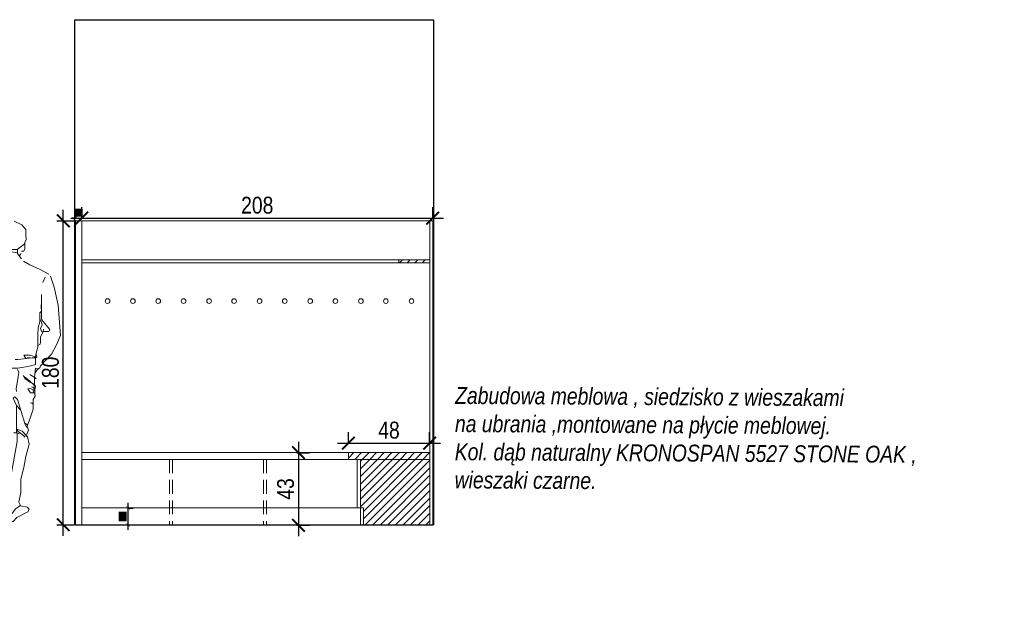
# Model space of a CAD drawing. Header units: millimetres. Extents: x -9038497 to 54128, y -10570064 to 59476.
# Tile 41 of 135: x 31916 to 32500, y 25234 to 25577. Entities that reach past the tile are written whole.
import ezdxf

# ---------------------------------------------------------------- set-up
doc = ezdxf.new("R2010")
doc.units = ezdxf.units.MM
doc.header["$LTSCALE"] = 0.8
doc.header["$PDMODE"] = 2
doc.linetypes.add('DASHED', pattern=[19.05, 12.7, -6.35])
for name, color, linetype, lineweight in [('0 proj_meble 25', 42, 'Continuous', 25), ('0 proj_symbole elektryczne', 150, 'Continuous', 25), ('0 proj_widok widok widok', 7, 'Continuous', 0), ('OPIS', 122, 'Continuous', 18), ('proj_samochodziki', 191, 'Continuous', 5), ('SCIANY', 1, 'Continuous', 30)]:
    doc.layers.add(name, color=color, linetype=linetype, lineweight=lineweight)
doc.styles.add('ARIAL_CE', font='arial.ttf', dxfattribs={"height": 15})
doc.styles.add('WYMIAR-20', font='ARIALN.TTF', dxfattribs={"height": 4})
doc.styles.add('WYMIAR-50', font='ARIALN.TTF', dxfattribs={"height": 10})
doc.dimstyles.new('SKALA-20', dxfattribs={"dimscale": 2, "dimtxt": 2, "dimasz": 1, "dimexe": 1.5, "dimexo": 1.5, "dimgap": 0.6, "dimtad": 1, "dimdec": 1, "dimrnd": 0.5, "dimdsep": 46, "dimtxsty": 'WYMIAR-20', "dimblk": 'ARCHTICK', "dimcen": 1.2, "dimdle": 1.5, "dimclrd": 256, "dimclre": 256, "dimclrt": 256, "dimadec": 0, "dimazin": 0, "dimtfac": 0.5, "dimtdec": 1, "dimtix": 1, "dimtmove": 2, "dimatfit": 3, "dimfxl": 2, "dimfxlon": 1, "dimtolj": 1, "dimarcsym": 0})
doc.dimstyles.new('SKALA-50', dxfattribs={"dimscale": 5, "dimtxt": 10, "dimasz": 1.5, "dimexe": 1.3, "dimexo": 1.3, "dimgap": 0.5, "dimtad": 1, "dimdec": 1, "dimrnd": 0.5, "dimdsep": 46, "dimtxsty": 'WYMIAR-50', "dimblk": 'ARCHTICK', "dimcen": 1.5, "dimdle": 1.3, "dimadec": 0, "dimazin": 0, "dimtfac": 1, "dimtdec": 1, "dimtix": 1, "dimtmove": 2, "dimatfit": 3, "dimfxl": 2, "dimfxlon": 1, "dimtolj": 1, "dimarcsym": 0})
pattern_1 = [(45, (-132617.3683, 24249.338), (-2.24506403, 2.24506403), [])]

# ---------------------------------------------------------------- blocks, each defined once
blk = doc.blocks.new('A$C495B7E3B')
at = {"layer": 'proj_samochodziki', "linetype": 'Continuous'}
for points in [[(18.9, 70.67), (16.97, 70.2), (15.7, 69.33), (15.37, 68.2), (14.97, 66.13), (15.03, 66.07)], [(19.53, 70.27), (21.27, 69.4), (22.17, 68.33), (22.17, 66.67), (22.33, 66.13), (21.97, 65.47), (21.97, 64), (21.73, 63.4), (21.2, 63.4)], [(14.93, 65.87), (15.2, 65.33), (15.8, 63.73), (16.67, 63.83), (17.4, 63.83), (17.73, 63.87)], [(14.97, 66.13), (14.97, 63.73), (15.93, 63.07), (15.93, 62.8)], [(22, 65.13), (21.73, 64.93), (20.2, 63.77), (18.73, 63.77)], [(15.27, 65), (15, 64.93)], [(20.27, 63.73), (20.27, 63), (19.73, 63.07), (18.4, 63.33), (16.6, 62.67), (16.07, 62.07)], [(18.13, 63.27), (18.07, 63.6)], [(20.2, 62.93), (21.2, 61.67)], [(20.73, 62.33), (21.07, 62.8), (21.07, 62.87)], [(22, 65.07), (21.73, 65)], [(15.67, 61.47), (15.27, 61.27), (14.27, 60.67), (9.2, 58.27)], [(15.8, 61.73), (15.73, 61.33)], [(21.67, 61.13), (23.07, 60.27), (25.47, 59.2), (27.47, 58.13)], [(8.6, 57.47), (8.07, 57.4), (4.07, 53.73), (2.33, 52.4), (0.13, 49.6), (0, 49.27)], [(8.67, 57.53), (8.4, 55.8), (8.4, 54.73)], [(27.8, 57.73), (28.67, 55.2), (29.6, 51.07), (30.13, 44.2), (29.2, 42.07), (28.07, 39.93), (25.53, 37.27), (25.4, 36.8), (24.93, 36.53)], [(26.6, 57.47), (26.07, 56.27)], [(25.73, 53.53), (25.73, 48.4), (25.8, 48)], [(7.67, 50.67), (6.53, 51.07), (6.8, 51.33), (7.93, 50.73), (7, 49.47), (5.67, 48.87), (4.27, 48.87), (1.87, 49.43), (1.2, 49.43), (1.6, 48.73), (4.4, 48.73)], [(7.53, 50.23), (6.87, 50.23), (6.67, 50.2)], [(7.73, 50.87), (7.8, 50.53)], [(7.93, 50.73), (8.33, 50.73), (9.8, 47.6), (10.53, 44.67), (11.27, 42.8), (11.4, 42.73)], [(11.73, 51), (11.93, 50.73), (11.93, 46.8), (11.4, 45.87), (11.63, 44.53), (11.63, 43), (11.47, 42.47)], [(11.87, 51), (11.93, 51.53)], [(25.67, 49.67), (25.37, 49.33), (25.37, 47.27), (25.03, 45.93), (24.92, 44.33), (24.93, 42.87), (24.93, 41.53), (24.47, 39.87), (24.6, 39.67)], [(25.7, 51.27), (25.7, 50.33), (25.67, 50.27)], [(6.53, 42.73), (4.73, 43.87), (2.8, 45.07), (0.33, 48.33), (0.07, 48.93)], [(5.27, 48.8), (5.2, 48.37), (3.8, 48.37), (3.13, 48), (3.47, 47.77), (4.6, 47.77), (5.27, 48.13), (5.47, 47.93)], [(4.47, 48.87), (4.4, 48.47)], [(4.67, 48.8), (4.6, 48.47)], [(5.6, 47.6), (5.53, 48.07), (5.87, 48), (6.07, 47.6), (7.53, 45.67), (9.47, 43.87)], [(5.87, 48.8), (5.6, 48.4), (5.67, 48.13)], [(26.27, 45.13), (27.47, 45.13), (27.67, 45.53), (26.07, 47.47), (25.73, 48), (25.6, 47.67), (25.93, 46.6), (25.53, 45.8), (25.87, 45), (26.07, 44.93)], [(26.2, 45.6), (26.13, 45), (25.5, 43.87), (25.5, 42.67), (25.47, 42.2), (24.93, 41.87)], [(11, 43.2), (10.13, 43.2), (9.53, 43.67), (8.4, 42), (7.87, 41.6), (7.07, 41.93), (6.53, 42.73), (7.2, 43.4)], [(8.53, 44.73), (7.67, 43.93)], [(11.2, 42.93), (11.47, 42.93)], [(7.47, 41.67), (8.93, 39.8), (9.53, 39.13), (10.07, 39.07), (10.67, 39.47), (10.73, 39.6)], [(7.87, 41.6), (7.8, 41.33)], [(10.47, 39.2), (10.1, 36.33), (10.1, 35.2), (10.6, 28.47), (11.13, 13.13), (11.73, 9.93), (12.13, 5.93), (12.13, 4.93), (11.8, 4.53), (11.87, 4.33)], [(10.4, 37.53), (13.07, 37.07), (16.07, 36.77), (20.4, 36.77), (22.67, 37.13), (24.2, 37.53), (24.37, 37.6), (24.37, 39.1), (23.6, 39.1), (20.4, 38.73), (19.73, 38.73)], [(15.53, 39), (15.93, 38.93)], [(22.2, 38.93), (21.73, 39.67), (23.07, 39.67), (24.67, 39.27), (24.6, 39.67), (24.13, 39.2)], [(23.27, 39.07), (22.6, 39.07), (22.6, 39)], [(24.6, 39.27), (24.33, 39)], [(14.27, 36.27), (14.27, 34.6), (13.67, 31.27), (13.73, 31.07)], [(20.27, 36.4), (20.6, 35.73), (20, 32), (20.07, 31.4)], [(24.33, 35.67), (24.93, 36.6), (24.4, 36.73), (24.13, 34.67)], [(14.07, 33.53), (12.53, 34.27), (12.8, 33.73), (13.93, 32.93), (14.93, 32.67), (16.13, 31.47)], [(21.67, 35.07), (22, 34.4), (22.73, 33.87), (22.8, 33.93)], [(21.67, 34.93), (22.47, 34.33), (23.93, 33), (24.2, 33.27), (24.2, 34.6)], [(22.73, 33.87), (23.13, 33.53), (23.2, 33.53)], [(23.07, 35.27), (24.53, 34.4), (24.27, 34.2)], [(10.27, 32.77), (11.13, 32.77), (13.2, 31.6), (13.6, 31.4)], [(10.33, 32.13), (11.67, 31.8), (13.6, 31.07), (13.87, 30.87), (13.3, 22.13), (13.38, 20.73), (13.43, 19.2), (13.43, 17.87), (13.13, 17.4), (13.27, 17.07)], [(14.13, 33.33), (14.73, 32.8)], [(24.2, 33.13), (24.37, 32.6), (24.28, 31.87), (24.28, 30.93), (24.33, 30.4), (23.83, 29.6), (23.83, 27.4), (23.2, 25.33), (22.47, 23.53), (22.8, 22.6), (22.33, 21.47)], [(24.13, 31.13), (23.27, 31.13), (22.67, 32), (23, 32.2), (24.07, 31.73)], [(24.1, 33), (24.1, 32.33), (23.67, 32.4), (23.53, 32.53)], [(23.87, 31.73), (23.93, 31.13)], [(23.93, 32.27), (24.2, 32.07)], [(24.2, 32), (24.13, 31.6), (24.27, 31.53)], [(13.87, 30.87), (14.93, 30.13), (15.27, 29.47), (15.33, 29.13), (15.73, 28.87), (15.87, 28.87)], [(15.27, 29.67), (16.07, 29.07), (16.87, 28.33), (17.07, 28.73), (17, 29.27), (17.2, 29.33)], [(17.13, 29.93), (17.53, 26.73), (17.63, 22.6), (17.58, 20.53), (17.49, 19.07), (17.49, 15.73), (17.17, 12.73), (17.17, 9.67), (16.93, 7.27), (16.83, 4.8), (16.72, 3.67), (16.72, 2.6), (16.73, 2.13), (17.6, 1.8), (19.27, 1.8), (20.13, 2.73), (22.67, 4), (22.93, 4.53), (22.6, 5.07), (20.8, 5.4), (20.53, 5.13), (19.8, 4.73), (19, 3.53), (17.87, 3.27), (17.73, 3.33)], [(22.67, 23.2), (22.33, 23.33), (22, 24.13), (20.27, 29.6), (19.67, 30.2), (19.33, 29.87), (20.1, 28.27), (20.1, 22.07)], [(17.13, 28.07), (16.73, 25.4), (16.27, 23.93), (16.27, 21.6), (15.53, 17.2), (15.87, 15.53), (16.13, 5.6), (15.7, 2.93), (15.65, 1.87), (15.65, 0.27), (14.87, 0), (13.53, 0.4), (13, 1), (12.2, 1.33), (11.4, 2.93), (11.4, 4.13), (11.93, 4.27), (13, 3.13), (13.47, 3.07), (14.47, 2.07), (14.47, 2.47), (14.5, 3.8), (14.5, 8.6), (13.4, 16.53), (13.33, 16.67)], [(16.87, 28.33), (17.33, 28.07)], [(20.07, 28.27), (20.93, 27.33)], [(23.27, 28.87), (23.8, 28.8)], [(23.53, 28.8), (23.8, 28.6)], [(20.13, 22.53), (21.67, 21.4), (21.8, 21.13), (22, 21.07)], [(20.2, 22.87), (21.33, 22.4), (22.6, 21.07), (22.93, 19.4), (22.2, 16.6), (21.73, 14.13), (21.03, 11.47), (21.03, 8.4), (20.6, 6.2), (21, 5.47)], [(20.27, 22.8), (20.27, 22.53)], [(22.07, 24.2), (22.47, 23.8)], [(18.07, 3.8), (18.8, 12.07), (20.23, 20), (20.23, 22), (20.67, 21.8)], [(20.2, 22), (19.53, 22), (19.47, 22.07)], [(21.67, 21.4), (22.07, 21)], [(15.53, 3.13), (14.67, 2.53), (14.6, 2.4)]]:
    blk.add_lwpolyline(points, dxfattribs=at)
blk = doc.blocks.new('_ArchTick')
at = {"color": 0, "linetype": 'ByBlock', "const_width": 0.15}
blk.add_lwpolyline([(-0.5, -0.5), (0.5, 0.5)], dxfattribs=at)
blk = doc.blocks.new('*D2455')
at = {"layer": '0 proj_widok widok widok', "color": 0, "lineweight": -2, "ltscale": 0.8, "transparency": 16777216}
for p, q in [((31942.16, 25271.25), (31942.16, 25464.25)), ((31938.25, 25457.75), (31948.66, 25457.75)), ((31938.25, 25277.75), (31948.66, 25277.75))]:
    blk.add_line(p, q, dxfattribs=at)
at = {"layer": 'Defpoints', "color": 0, "lineweight": 0, "ltscale": 0.8, "transparency": 16777216}
for p in [(31931.75, 25457.75), (31942.16, 25457.75), (31931.75, 25277.75)]:
    blk.add_point(p, dxfattribs=at)
at = {"layer": '0 proj_widok widok widok', "color": 0, "lineweight": -2, "ltscale": 0.8, "transparency": 16777216, "xscale": 7.5, "yscale": 7.5, "zscale": 7.5}
for p, rotation in [((31942.16, 25457.75), 90), ((31942.16, 25277.75), 270)]:
    blk.add_blockref('_ArchTick', p, dxfattribs=dict(at, rotation=rotation))
at = {"layer": '0 proj_widok widok widok', "color": 0, "lineweight": 0, "ltscale": 0.8, "transparency": 16777216, "insert": (31934.56, 25367.75), "char_height": 10, "attachment_point": 5, "rotation": 90, "style": 'WYMIAR-50'}
blk.add_mtext('\\A1;180', dxfattribs=at)
blk = doc.blocks.new('*D2456')
at = {"layer": '0 proj_widok widok widok', "color": 0, "lineweight": -2, "ltscale": 0.8, "transparency": 16777216}
for p, q in [((32111.12, 25326.1), (32111.12, 25332.6)), ((32159.29, 25326.1), (32159.29, 25332.6)), ((32104.62, 25326.1), (32165.79, 25326.1))]:
    blk.add_line(p, q, dxfattribs=at)
at = {"layer": 'Defpoints', "color": 0, "lineweight": 0, "ltscale": 0.8, "transparency": 16777216}
for p in [(32159.29, 25326.1), (32111.12, 25321.69), (32159.29, 25321.69)]:
    blk.add_point(p, dxfattribs=at)
at = {"layer": '0 proj_widok widok widok', "color": 0, "lineweight": -2, "ltscale": 0.8, "transparency": 16777216, "xscale": 7.5, "yscale": 7.5, "zscale": 7.5, "rotation": 180}
blk.add_blockref('_ArchTick', (32111.12, 25326.1), dxfattribs=at)
at = {"layer": '0 proj_widok widok widok', "color": 0, "lineweight": -2, "ltscale": 0.8, "transparency": 16777216, "xscale": 7.5, "yscale": 7.5, "zscale": 7.5}
blk.add_blockref('_ArchTick', (32159.29, 25326.1), dxfattribs=at)
at = {"layer": '0 proj_widok widok widok', "color": 0, "lineweight": 0, "ltscale": 0.8, "transparency": 16777216, "insert": (32135.21, 25333.7), "char_height": 10, "attachment_point": 5, "style": 'WYMIAR-50'}
blk.add_mtext('\\A1;48', dxfattribs=at)
blk = doc.blocks.new('*D2457')
at = {"layer": '0 proj_widok widok widok', "color": 0, "lineweight": -2, "ltscale": 0.8, "transparency": 16777216}
for p, q in [((32081.55, 25326.91), (32081.55, 25270.91)), ((32080.67, 25320.41), (32088.05, 25320.41)), ((32080.67, 25277.41), (32088.05, 25277.41))]:
    blk.add_line(p, q, dxfattribs=at)
at = {"layer": 'Defpoints', "color": 0, "lineweight": 0, "ltscale": 0.8, "transparency": 16777216}
for p in [(32074.17, 25320.41), (32074.17, 25277.41), (32081.55, 25277.41)]:
    blk.add_point(p, dxfattribs=at)
at = {"layer": '0 proj_widok widok widok', "color": 0, "lineweight": -2, "ltscale": 0.8, "transparency": 16777216, "xscale": 7.5, "yscale": 7.5, "zscale": 7.5}
for p, rotation in [((32081.55, 25320.41), 90), ((32081.55, 25277.41), 270)]:
    blk.add_blockref('_ArchTick', p, dxfattribs=dict(at, rotation=rotation))
at = {"layer": '0 proj_widok widok widok', "color": 0, "lineweight": 0, "ltscale": 0.8, "transparency": 16777216, "insert": (32073.95, 25298.91), "char_height": 10, "attachment_point": 5, "rotation": 90, "style": 'WYMIAR-50'}
blk.add_mtext('\\A1;43', dxfattribs=at)
blk = doc.blocks.new('*D2355')
at = {"layer": '0 proj_widok widok widok', "linetype": 'Continuous', "lineweight": -2, "transparency": 16777216}
blk.add_line((31980.64, 25274.62), (31980.64, 25290.62), dxfattribs=at)
at = {"layer": '0 proj_widok widok widok', "lineweight": -2, "transparency": 16777216}
for p, q in [((31980.64, 25287.62), (31983.64, 25287.62)), ((31980.64, 25277.62), (31983.64, 25277.62))]:
    blk.add_line(p, q, dxfattribs=at)
at = {"layer": 'Defpoints', "color": 0, "lineweight": 0, "transparency": 16777216}
for p in [(31979.01, 25287.62), (31980.64, 25287.62), (31979.01, 25277.62)]:
    blk.add_point(p, dxfattribs=at)
at = {"layer": '0 proj_widok widok widok', "lineweight": -2, "transparency": 16777216, "xscale": 2, "yscale": 2, "zscale": 2}
for p, rotation in [((31980.64, 25287.62), 90), ((31980.64, 25277.62), 270)]:
    blk.add_blockref('_ArchTick', p, dxfattribs=dict(at, rotation=rotation))
at = {"layer": '0 proj_widok widok widok', "lineweight": 0, "transparency": 16777216, "insert": (31977.4, 25282.62), "char_height": 4, "attachment_point": 5, "rotation": 90, "style": 'WYMIAR-20', "bg_fill": 1, "box_fill_scale": 1.1, "bg_fill_color": 256, "bg_fill_transparency": 0}
blk.add_mtext('\\A1;10', dxfattribs=at)
blk = doc.blocks.new('*D2356')
at = {"layer": '0 proj_widok widok widok', "linetype": 'Continuous', "lineweight": -2, "transparency": 16777216}
for p, q in [((31949.35, 25459.35), (31947.35, 25459.35)), ((31949.35, 25459.35), (31953.15, 25459.35)), ((31953.15, 25459.35), (31955.15, 25459.35))]:
    blk.add_line(p, q, dxfattribs=at)
at = {"layer": '0 proj_widok widok widok', "lineweight": -2, "transparency": 16777216}
for p, q in [((31949.35, 25459.35), (31949.35, 25462.35)), ((31953.15, 25459.35), (31953.15, 25462.35))]:
    blk.add_line(p, q, dxfattribs=at)
at = {"layer": 'Defpoints', "color": 0, "lineweight": 0, "transparency": 16777216}
for p in [(31953.15, 25459.35), (31949.35, 25458.42), (31953.15, 25458.42)]:
    blk.add_point(p, dxfattribs=at)
at = {"layer": '0 proj_widok widok widok', "lineweight": -2, "transparency": 16777216, "xscale": 2, "yscale": 2, "zscale": 2}
blk.add_blockref('_ArchTick', (31949.35, 25459.35), dxfattribs=at)
at = {"layer": '0 proj_widok widok widok', "lineweight": -2, "transparency": 16777216, "xscale": 2, "yscale": 2, "zscale": 2, "rotation": 180}
blk.add_blockref('_ArchTick', (31953.15, 25459.35), dxfattribs=at)
at = {"layer": '0 proj_widok widok widok', "lineweight": 0, "transparency": 16777216, "insert": (31951.25, 25462.55), "char_height": 4, "attachment_point": 5, "style": 'WYMIAR-20', "bg_fill": 1, "box_fill_scale": 1.1, "bg_fill_color": 256, "bg_fill_transparency": 0}
blk.add_mtext('\\A1;4', dxfattribs=at)
blk = doc.blocks.new('*D2357')
at = {"layer": '0 proj_widok widok widok', "color": 0, "lineweight": -2, "ltscale": 0.8, "transparency": 16777216}
for p, q in [((31953.15, 25459.35), (31953.15, 25465.85)), ((32161.11, 25459.35), (32161.11, 25465.85)), ((31946.65, 25459.35), (32167.61, 25459.35))]:
    blk.add_line(p, q, dxfattribs=at)
at = {"layer": 'Defpoints', "color": 0, "lineweight": 0, "ltscale": 0.8, "transparency": 16777216}
for p in [(32161.11, 25459.35), (31953.15, 25458.42), (32161.11, 25457.91)]:
    blk.add_point(p, dxfattribs=at)
at = {"layer": '0 proj_widok widok widok', "color": 0, "lineweight": -2, "ltscale": 0.8, "transparency": 16777216, "xscale": 7.5, "yscale": 7.5, "zscale": 7.5, "rotation": 180}
blk.add_blockref('_ArchTick', (31953.15, 25459.35), dxfattribs=at)
at = {"layer": '0 proj_widok widok widok', "color": 0, "lineweight": -2, "ltscale": 0.8, "transparency": 16777216, "xscale": 7.5, "yscale": 7.5, "zscale": 7.5}
blk.add_blockref('_ArchTick', (32161.11, 25459.35), dxfattribs=at)
at = {"layer": '0 proj_widok widok widok', "color": 0, "lineweight": 0, "ltscale": 0.8, "transparency": 16777216, "insert": (32057.13, 25466.96), "char_height": 10, "attachment_point": 5, "style": 'WYMIAR-50'}
blk.add_mtext('\\A1;208', dxfattribs=at)

msp = doc.modelspace()

# ---------------------------------------------------------------- hatches: boundary and pattern name
at = {"layer": '0 proj_widok widok widok', "lineweight": 0, "true_color": 0x636466, "transparency": 33554687}
h = msp.add_hatch(dxfattribs=at)
h.set_pattern_fill('ANSI31', color=251)
h.set_pattern_definition(pattern_1)
h.paths.add_polyline_path([(32159.35, 25434.6), (32141.15, 25434.6), (32141.15, 25432.8), (32159.35, 25432.8)])
h = msp.add_hatch(dxfattribs=at)
h.set_pattern_fill('ANSI31', color=251)
h.set_pattern_definition(pattern_1)
h.paths.add_polyline_path([(32159.35, 25320.45), (32111.15, 25320.45), (32111.15, 25316.45), (32159.35, 25316.45)])
at = {"layer": '0 proj_widok widok widok', "lineweight": 0, "true_color": 0x939598, "transparency": 33554687}
h = msp.add_hatch(dxfattribs=at)
h.set_pattern_fill('ANSI31', color=252)
h.set_pattern_definition(pattern_1)
h.paths.add_polyline_path([(32159.35, 25316.45), (32118.25, 25316.45), (32118.25, 25287.75), (32120.05, 25287.75), (32120.05, 25277.75), (32159.35, 25277.75)])

# ---------------------------------------------------------------- linework, layer by layer
at = {"layer": '0 proj_meble 25', "lineweight": 18}
for p, q in [((31949.33, 25457.74), (32161.15, 25457.74)), ((31949.33, 25457.74), (31949.33, 25277.77)), ((31953.23, 25277.75), (31953.23, 25457.74)), ((32159.35, 25457.74), (32159.35, 25277.75)), ((32161.15, 25457.74), (32161.15, 25277.75)), ((31953.23, 25434.6), (32159.35, 25434.6)), ((31953.23, 25432.8), (32159.35, 25432.8)), ((32141.15, 25434.6), (32141.15, 25432.8)), ((31953.23, 25320.45), (32159.35, 25320.45)), ((32111.15, 25320.45), (32111.15, 25316.45)), ((31953.23, 25316.45), (32159.35, 25316.45)), ((32116.45, 25316.45), (32116.45, 25287.75)), ((32118.25, 25316.45), (32118.25, 25277.77)), ((31953.28, 25287.75), (32120.05, 25287.75)), ((32120.05, 25287.75), (32120.05, 25277.77))]:
    msp.add_line(p, q, dxfattribs=at)
for centre in [(31968.37, 25410.25), (31983.38, 25410.25), (31998.44, 25410.25), (32013.47, 25410.25), (32028.57, 25410.25), (32043.36, 25410.25), (32058.5, 25410.25), (32073.39, 25410.25), (32088.54, 25410.25), (32103.42, 25410.25), (32118.55, 25410.25), (32133.35, 25410.25), (32148.56, 25410.25)]:
    msp.add_circle(centre, 1.39, dxfattribs=at)
at = {"layer": '0 proj_widok widok widok', "linetype": 'DASHED', "lineweight": 0, "ltscale": 0.8}
for p, q in [((32005.03, 25316.45), (32005.03, 25277.77)), ((32006.83, 25316.45), (32006.83, 25277.77)), ((32060.74, 25316.45), (32060.74, 25277.77)), ((32062.54, 25316.45), (32062.54, 25277.77))]:
    msp.add_line(p, q, dxfattribs=at)
at = {"layer": 'SCIANY', "ltscale": 40}
for p, q in [((31949.04, 25277.89), (31949.04, 25576.89)), ((31949.04, 25576.89), (32161.65, 25576.89)), ((32161.65, 25576.89), (32161.65, 25277.75)), ((31949.04, 25277.75), (32161.65, 25277.75))]:
    msp.add_line(p, q, dxfattribs=at)

# ---------------------------------------------------------------- block references
at = {"xscale": 2.6, "yscale": 2.6, "zscale": 2.6}
msp.add_blockref('A$C495B7E3B', (31862.25, 25274.95), dxfattribs=at)

# ---------------------------------------------------------------- texts
at = {"layer": '0 proj_symbole elektryczne', "char_height": 10, "attachment_point": 1, "rotation": 359.66597, "style": 'WYMIAR-50'}
for s, insert in [('{\\fArial Narrow|b0|i1|c238|p34;Zabudowa meblowa , siedzisko z wieszakami \\Pna ubrania ,montowane na płycie meblowej.\\PKol. dąb naturalny KRONOSPAN 5527 STONE OAK ,\\Pwieszaki czarne.\\P }', (32174.47, 25359.32)), ('{\\fArial Narrow|b0|i1|c238|p34;Na oknach montujemy rolety \\Pzaciemniające z nieprzebijającego\\Pmateriału w koloraze grafitowym .\\PKaseta do rolety kolor antrcyt. }', (31727.02, 25280.19))]:
    msp.add_mtext_dynamic_manual_height_columns(s, width=403.8287, gutter_width=50, heights=[0], dxfattribs=dict(at, insert=insert))
at = {"layer": 'OPIS', "char_height": 12, "width": 1777.5174, "attachment_point": 5, "rotation": 0.15445, "style": 'ARIAL_CE'}
for insert in [(31651.89, 25385.25), (31651.89, 25258.42)]:
    msp.add_mtext('\\pi-120,l200.00024,t200.00024;9o\\P275', dxfattribs=dict(at, insert=insert))

# ---------------------------------------------------------------- dimensions: what is measured, and where the dimension line sits
at = {"layer": '0 proj_widok widok widok', "lineweight": 0, "ltscale": 0.8}
for base, p1, p2, picture, middle in [((32161.11, 25459.35), (31953.15, 25458.42), (32161.11, 25457.91), '*D2357', (32057.13, 25466.96)), ((32159.29, 25326.1), (32111.12, 25321.69), (32159.29, 25321.69), '*D2456', (32135.21, 25333.7))]:
    dim = msp.add_linear_dim(base=base, p1=p1, p2=p2, dimstyle='SKALA-50', dxfattribs=at)
    dim.commit()
    dim.dimension.update_dxf_attribs({"geometry": picture, "text_midpoint": middle})
at = {"layer": '0 proj_widok widok widok', "lineweight": 0}
dim = msp.add_linear_dim(base=(31953.15, 25459.35), p1=(31949.35, 25458.42), p2=(31953.15, 25458.42), dimstyle='SKALA-20', override={"dimfxl": 30, "dimtfill": 2, "dimtfillclr": 256}, dxfattribs=at)
dim.commit()
dim.dimension.update_dxf_attribs({"geometry": '*D2356', "text_midpoint": (31951.25, 25462.55)})
at = {"layer": '0 proj_widok widok widok', "lineweight": 0, "ltscale": 0.8}
for base, p1, p2, picture, middle in [((31942.16, 25457.75), (31931.75, 25277.75), (31931.75, 25457.75), '*D2455', (31934.56, 25367.75)), ((32081.55, 25277.41), (32074.17, 25320.41), (32074.17, 25277.41), '*D2457', (32073.95, 25298.91))]:
    dim = msp.add_linear_dim(base=base, p1=p1, p2=p2, angle=90, dimstyle='SKALA-50', dxfattribs=at)
    dim.commit()
    dim.dimension.update_dxf_attribs({"geometry": picture, "text_midpoint": middle})
at = {"layer": '0 proj_widok widok widok', "lineweight": 0}
dim = msp.add_linear_dim(base=(31980.64, 25287.62), p1=(31979.01, 25277.62), p2=(31979.01, 25287.62), angle=90, dimstyle='SKALA-20', override={"dimfxl": 30, "dimtfill": 2, "dimtfillclr": 256}, dxfattribs=at)
dim.commit()
dim.dimension.update_dxf_attribs({"geometry": '*D2355', "text_midpoint": (31977.4, 25282.62)})

doc.saveas('drawing.dxf')
